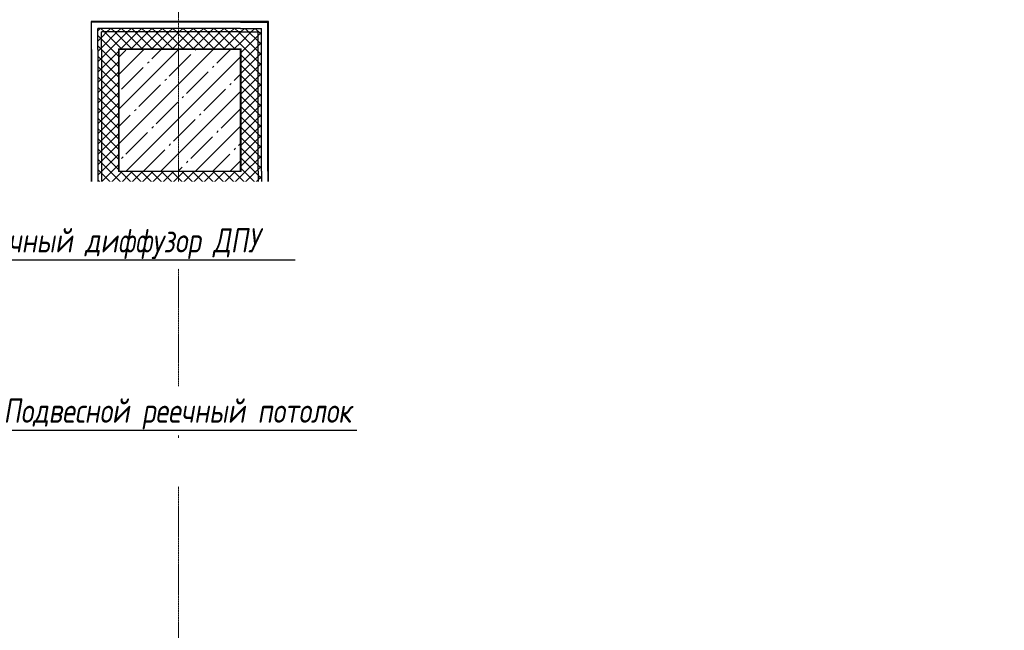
# Model space of a CAD drawing. Header units: millimetres. Extents: x -57162 to 485422, y -209335 to -9481.
# Tile 119 of 256: x 69761 to 77870, y -52220 to -47193. Entities that reach past the tile are written whole.
import ezdxf
from ezdxf import colors
from ezdxf.entities.mleader import LeaderData, LeaderLine
from ezdxf.math import Vec2, Vec3

# ---------------------------------------------------------------- set-up
doc = ezdxf.new("R2010")
doc.units = ezdxf.units.MM
for name, pattern in [('-d1-01', [1, 0, -1]), ('-D1d1-15x02', [19, 15, -2, 0, -2]), ('DASHDOT', [25.4, 12.7, -6.35, 0, -6.35])]:
    doc.linetypes.add(name, pattern=pattern)
for name, color, linetype, lineweight, true_color in [('_Разделитель помещений_', 7, '-d1-01', 5, 0x0080c0), ('dim_razv', 7, 'DASHDOT', 9, 0x183018), ('EOM vinoski', 7, 'Continuous', 5, 0x423200)]:
    doc.layers.add(name, color=color, linetype=linetype, lineweight=lineweight, true_color=true_color)
for name, color, linetype, lineweight in [('dim_pot', 128, 'Continuous', 9), ('Несущие колонны', 7, 'Continuous', 5), ('Общие ребра', 7, 'Continuous', 5), ('Оси', 7, 'Continuous', 5), ('Стены', 7, 'Continuous', 5), ('Структура _1_', 7, 'Continuous', 5), ('Термическая_воздушная прослойка _3_', 7, 'Continuous', 5)]:
    doc.layers.add(name, color=color, linetype=linetype, lineweight=lineweight)
doc.styles.add('fl_iso paper', font='isocpeur.ttf', dxfattribs={"width": 0.8, "oblique": 10})
doc.styles.add('In tre', font='isocpeur.ttf', dxfattribs={"width": 0.8, "oblique": 10})
pattern_1 = [(45, (38310.4, -126387.464), (-42.426407, 42.426407), []), (135, (38310.4, -126387.464), (-42.426407, -42.426407), [])]

# ---------------------------------------------------------------- blocks, each defined once
blk = doc.blocks.new('_DOT')
at = {"color": 0, "linetype": 'ByBlock'}
blk.add_line((-0.5, 0), (-1, 0), dxfattribs=at)
at = {"color": 0, "linetype": 'ByBlock', "const_width": 0.5}
blk.add_lwpolyline([(-0.25, 0, 1), (0.25, 0, 1)], format="xyb", close=True, dxfattribs=at)

msp = doc.modelspace()

# ---------------------------------------------------------------- hatches: boundary and pattern name
at = {"layer": 'Несущие колонны'}
h = msp.add_hatch(dxfattribs=at)
h.set_pattern_fill('FP_2', color=256, style=0, pattern_type=2)
h.set_pattern_definition([(45, (38310.4, -126387.46), (-142.5612, 142.5612), []), (45, (38452.96, -126387.46), (-142.5612, 142.5612), [252.016, -50.403, 16.764, -33.639])])
h.paths.add_polyline_path([(70579.1, -48439.1), (71579.1, -48439.1), (71579.1, -47439.1), (70579.1, -47439.1)])
at = {"layer": 'Стены'}
h = msp.add_hatch(dxfattribs=at)
h.set_pattern_fill('FP_6', color=256, style=0, pattern_type=2)
h.set_pattern_definition(pattern_1)
h.paths.add_polyline_path([(70404.1, -47294.1), (71724.1, -47294.1), (71723.3, -47264.1), (70404.1, -47264.1)])
h = msp.add_hatch(dxfattribs=at)
h.set_pattern_fill('FP_6', color=256, style=0, pattern_type=2)
h.set_pattern_definition(pattern_1)
h.paths.add_polyline_path([(71724.1, -48584.1), (71754.1, -48583.3), (71754.1, -47264.1), (71724.1, -47264.1), (71724.1, -48566.1)])
h = msp.add_hatch(dxfattribs=at)
h.set_pattern_fill('FP_6', color=256, style=0, pattern_type=2)
h.set_pattern_definition(pattern_1)
h.paths.add_polyline_path([(70404.1, -48614.1), (70434.1, -48614.1), (70434.1, -47294.1), (70404.1, -47294.9), (70404.1, -48601.2)])
h = msp.add_hatch(dxfattribs=at)
h.set_pattern_fill('FP_6', color=256, style=0, pattern_type=2)
h.set_pattern_definition(pattern_1)
h.paths.add_polyline_path([(70685.1, -47434.1), (71584.1, -47434), (71584.1, -47294.1), (70434.1, -47294.1), (70434.1, -47434.1), (70579.1, -47434.1)])
h = msp.add_hatch(dxfattribs=at)
h.set_pattern_fill('FP_6', color=256, style=0, pattern_type=2)
h.set_pattern_definition(pattern_1)
h.paths.add_polyline_path([(71584.1, -48444.1), (71724.1, -48444.1), (71724.1, -47294.1), (71584.1, -47294.1), (71584.1, -48439.1)])
h = msp.add_hatch(dxfattribs=at)
h.set_pattern_fill('FP_6', color=256, style=0, pattern_type=2)
h.set_pattern_definition(pattern_1)
h.paths.add_polyline_path([(70434.1, -48584.1), (70574.1, -48584.1), (70574.1, -47434.1), (70434.1, -47434.1), (70434.1, -48444.1)])
at = {"layer": 'Стены', "true_color": 0xf5f3ef}
for points in [[(70579.1, -47439.1), (71579.1, -47439.1), (71579.1, -47434.1), (70574.1, -47434.1), (70574.1, -47439.1)], [(71584.1, -48439.1), (71584.1, -48439), (71584.1, -47434.1), (71579.1, -47434.1), (71579.1, -48439.1)], [(70579.1, -48444.1), (70579.1, -47439.1), (70574.1, -47439.1), (70574.1, -48444.1)], [(70579.1, -48444.1), (71584.1, -48444.1), (71584.1, -48439.1), (70579.1, -48439.1)]]:
    msp.add_hatch(color=7, dxfattribs=at).paths.add_polyline_path(points)
at = {"layer": 'Стены'}
h = msp.add_hatch(dxfattribs=at)
h.set_pattern_fill('FP_6', color=256, style=0, pattern_type=2)
h.set_pattern_definition(pattern_1)
h.paths.add_polyline_path([(71579.1, -48584.1), (71724.1, -48584.1), (71724.1, -48444.1), (70574.1, -48444.1), (70574.1, -48584.1), (70685.1, -48584.1)])
h = msp.add_hatch(dxfattribs=at)
h.set_pattern_fill('FP_6', color=256, style=0, pattern_type=2)
h.set_pattern_definition(pattern_1)
h.paths.add_polyline_path([(70685.1, -48614.1), (71754.1, -48614.1), (71754.1, -48584.1), (70434.1, -48584.1), (70434.1, -48614.1), (70579.1, -48614.1)])

# ---------------------------------------------------------------- linework, layer by layer
at = {"layer": '_Разделитель помещений_'}
for p, q in [((70579.1, -47439.1), (70579.1, -48439.1)), ((71579.1, -47439.1), (70579.1, -47439.1)), ((71579.1, -48439.1), (71579.1, -47439.1)), ((70579.1, -48439.1), (71579.1, -48439.1))]:
    msp.add_line(p, q, dxfattribs=at)
at = {"layer": 'Несущие колонны', "lineweight": 25}
for p, q in [((71579.1, -47439.1), (70579.1, -47439.1)), ((70579.1, -47439.1), (70579.1, -48439.1)), ((71579.1, -48439.1), (71579.1, -47439.1)), ((70579.1, -48439.1), (71579.1, -48439.1))]:
    msp.add_line(p, q, dxfattribs=at)
at = {"layer": 'Общие ребра'}
for p, q in [((71579.1, -47434.1), (70574.1, -47434.1)), ((70574.1, -47439.1), (70574.1, -47434.1)), ((71579.1, -47434.1), (71584.1, -47434.1)), ((71584.1, -48439.1), (71584.1, -47434.1)), ((70574.1, -47439.1), (70574.1, -48444.1)), ((70579.1, -48444.1), (70574.1, -48444.1)), ((70579.1, -48444.1), (71584.1, -48444.1)), ((71584.1, -48439.1), (71584.1, -48444.1))]:
    msp.add_line(p, q, dxfattribs=at)
at = {"layer": 'Структура _1_', "lineweight": 25}
for p, q in [((71579.1, -47209.1), (70349.1, -47209.1)), ((70349.1, -47209.1), (70349.1, -47214.1)), ((70349.1, -47214.1), (70349.1, -47264.1)), ((70349.1, -47264.1), (70349.1, -47294.1)), ((71579.1, -47214.1), (70354.1, -47214.1)), ((70354.1, -47264.1), (70354.1, -47214.1)), ((70354.1, -47439.1), (70354.1, -47264.1)), ((71579.1, -47264.1), (70404.1, -47264.1)), ((70404.1, -47294.1), (70404.1, -47264.1)), ((71584.1, -47209.1), (71579.1, -47209.1)), ((71579.1, -47214.1), (71754.1, -47214.1)), ((71579.1, -47264.1), (71724.1, -47264.1)), ((71724.1, -47209.1), (71584.1, -47209.1)), ((71754.1, -47209.1), (71724.1, -47209.1)), ((71724.1, -47264.1), (71754.1, -47264.1)), ((71804.1, -47209.1), (71754.1, -47209.1)), ((71754.1, -47214.1), (71804.1, -47214.1)), ((71754.1, -48439.1), (71754.1, -47264.1)), ((71809.1, -47209.1), (71804.1, -47209.1)), ((71804.1, -48439.1), (71804.1, -47214.1)), ((71809.1, -48439.1), (71809.1, -47209.1)), ((70349.1, -47294.1), (70349.1, -47434.1)), ((70404.1, -47439.1), (70404.1, -47294.1)), ((71579.1, -47294.1), (70434.1, -47294.1)), ((70434.1, -47434.1), (70434.1, -47294.1)), ((71579.1, -47294.1), (71584.1, -47294.1)), ((71584.1, -47294.1), (71724.1, -47294.1)), ((71724.1, -48439.1), (71724.1, -47294.1)), ((70349.1, -47434.1), (70349.1, -47439.1)), ((70434.1, -47439.1), (70434.1, -47434.1)), ((70349.1, -47439.1), (70349.1, -48669.1)), ((70354.1, -47439.1), (70354.1, -48664.1)), ((70404.1, -47439.1), (70404.1, -48614.1)), ((70434.1, -47439.1), (70434.1, -48584.1)), ((71724.1, -48439.1), (71724.1, -48444.1)), ((71724.1, -48444.1), (71724.1, -48584.1)), ((71754.1, -48439.1), (71754.1, -48584.1)), ((71804.1, -48439.1), (71804.1, -48614.1)), ((71809.1, -48444.1), (71809.1, -48439.1)), ((71809.1, -48584.1), (71809.1, -48444.1)), ((70434.1, -48614.1), (70404.1, -48614.1)), ((70574.1, -48584.1), (70434.1, -48584.1)), ((70579.1, -48614.1), (70434.1, -48614.1)), ((70579.1, -48584.1), (70574.1, -48584.1)), ((70579.1, -48584.1), (71724.1, -48584.1)), ((70579.1, -48614.1), (71754.1, -48614.1)), ((71754.1, -48584.1), (71754.1, -48614.1)), ((71804.1, -48614.1), (71804.1, -48664.1)), ((71809.1, -48614.1), (71809.1, -48584.1)), ((71809.1, -48664.1), (71809.1, -48614.1)), ((70349.1, -48669.1), (70354.1, -48669.1)), ((70404.1, -48664.1), (70354.1, -48664.1)), ((70354.1, -48669.1), (70404.1, -48669.1)), ((70579.1, -48664.1), (70404.1, -48664.1)), ((70404.1, -48669.1), (70434.1, -48669.1)), ((70434.1, -48669.1), (70574.1, -48669.1)), ((70574.1, -48669.1), (70579.1, -48669.1)), ((70579.1, -48664.1), (71804.1, -48664.1)), ((70579.1, -48669.1), (71809.1, -48669.1)), ((71809.1, -48669.1), (71809.1, -48664.1))]:
    msp.add_line(p, q, dxfattribs=at)
at = {"layer": 'Термическая_воздушная прослойка _3_'}
for p, q in [((70579.1, -47439.1), (71579.1, -47439.1)), ((70579.1, -48439.1), (70579.1, -47439.1)), ((71579.1, -47439.1), (71579.1, -48439.1)), ((71579.1, -48439.1), (70579.1, -48439.1))]:
    msp.add_line(p, q, dxfattribs=at)

# ---------------------------------------------------------------- leaders
at = {"layer": 'dim_razv', "color": 0, "linetype": 'ByBlock'}
ml = msp.add_multileader_mtext('Standard', dxfattribs=at)
ml.set_content('Плитка керамогранитная под камень, 600х1200мм', style='In tre')
ml.set_leader_properties()
ml.build(insert=Vec2(0, 0))
ml.multileader.update_dxf_attribs({"text_left_attachment_type": 6, "text_right_attachment_type": 6, "dogleg_length": 1, "arrow_head_size": 0, "scale": 50})
ctx = ml.context
ctx.base_point, ctx.scale, ctx.char_height, ctx.arrow_head_size, ctx.landing_gap_size, ctx.plane_origin = Vec3(64122.2, -49631.5), 50, 200, 0, 4.5, Vec3(74621.1, -48805.2)
ctx.left_attachment, ctx.right_attachment = 6, 6
notes = []
notes.append((ctx, [(1, (1, 1, 0), (64072.2, -49631.5), (1, 0), 50, [(1, [(62529.1, -49355.5)], 0, [])])]))
ctx.mtext.insert, ctx.mtext.width, ctx.mtext.defined_height, ctx.mtext.flow_direction = Vec3(64126.7, -49391.5), 3092.716, 696.6, 5
ctx.mtext.has_bg_fill, ctx.mtext.bg_color, ctx.mtext.bg_scale_factor, ctx.mtext.bg_transparency, ctx.mtext.use_window_bg_color = 1, -1027028792, 1.5, 0, 1
for ctx, leaders in notes:
    for number, flags, end, landing, length, lines in leaders:
        leader = LeaderData()
        leader.index, (leader.has_last_leader_line, leader.has_dogleg_vector, leader.attachment_direction) = number, flags
        leader.last_leader_point, leader.dogleg_vector, leader.dogleg_length = Vec3(end), Vec3(landing), length
        for number, points, colour, breaks in lines:
            line = LeaderLine()
            line.index, line.vertices, line.color, line.breaks = number, Vec3.list(points), colors.encode_raw_color(colour), breaks
            leader.lines.append(line)
        ctx.leaders.append(leader)

# ---------------------------------------------------------------- next in the draw order: leaders
ml = msp.add_multileader_mtext('Standard', dxfattribs=at)
ml.set_content('Штукатурка, RAL7035', style='In tre')
ml.set_leader_properties()
ml.build(insert=Vec2(0, 0))
ml.multileader.update_dxf_attribs({"text_left_attachment_type": 6, "text_right_attachment_type": 6, "dogleg_length": 1, "arrow_head_size": 0, "scale": 50})
ctx = ml.context
ctx.base_point, ctx.scale, ctx.char_height, ctx.arrow_head_size, ctx.landing_gap_size, ctx.plane_origin = Vec3(56148.8, -49512.6), 50, 200, 0, 4.5, Vec3(66647.7, -48686.3)
ctx.left_attachment, ctx.right_attachment = 6, 6
notes = []
notes.append((ctx, [(1, (1, 1, 0), (56098.8, -49512.6), (1, 0), 50, [(1, [(55089.1, -48730.1)], 0, [])])]))
ctx.mtext.insert, ctx.mtext.width, ctx.mtext.defined_height, ctx.mtext.flow_direction = Vec3(56153.3, -49252.6), 3092.716, 696.6, 5
ctx.mtext.has_bg_fill, ctx.mtext.bg_color, ctx.mtext.bg_scale_factor, ctx.mtext.bg_transparency, ctx.mtext.use_window_bg_color = 1, -1027028792, 1.5, 0, 1
for ctx, leaders in notes:
    for number, flags, end, landing, length, lines in leaders:
        leader = LeaderData()
        leader.index, (leader.has_last_leader_line, leader.has_dogleg_vector, leader.attachment_direction) = number, flags
        leader.last_leader_point, leader.dogleg_vector, leader.dogleg_length = Vec3(end), Vec3(landing), length
        for number, points, colour, breaks in lines:
            line = LeaderLine()
            line.index, line.vertices, line.color, line.breaks = number, Vec3.list(points), colors.encode_raw_color(colour), breaks
            leader.lines.append(line)
        ctx.leaders.append(leader)

# ---------------------------------------------------------------- next in the draw order: linework, layer by layer
at = {"layer": 'Оси', "linetype": '-D1d1-15x02'}
msp.add_line((71069.1, -56404.3), (71069.1, -16008.3), dxfattribs=at)

# ---------------------------------------------------------------- next in the draw order: leaders
at = {"layer": 'dim_pot', "linetype": 'ByBlock'}
ml = msp.add_multileader_mtext('Standard', dxfattribs=at)
ml.set_content('Подвесной реечный потолок', color=256, style='fl_iso paper')
ml.set_leader_properties()
ml.build(insert=Vec2(0, 0))
ml.multileader.update_dxf_attribs({"text_left_attachment_type": 6, "text_right_attachment_type": 6})
ctx = ml.context
ctx.base_point, ctx.char_height, ctx.plane_origin = Vec3(69625.5, -50571.9), 200, Vec3(75851.6, -45732)
ctx.left_attachment, ctx.right_attachment = 6, 6
notes = []
notes.append((ctx, [(1, (1, 1, 0), (69617.5, -50571.9), (1, 0), 8, [(1, [(67760.9, -51172.7)], 0, [])])]))
ctx.mtext.insert, ctx.mtext.width, ctx.mtext.defined_height, ctx.mtext.flow_direction = Vec3(69627.5, -50311.9), 2882.827, 13.9, 5
ctx.mtext.has_bg_fill, ctx.mtext.bg_color, ctx.mtext.bg_scale_factor, ctx.mtext.bg_transparency, ctx.mtext.use_window_bg_color = 1, -1027028792, 1.5, 0, 1
at = {"layer": 'EOM vinoski', "linetype": 'ByBlock', "lineweight": 0}
ml = msp.add_multileader_mtext('Standard', dxfattribs=at)
ml.set_content('Розетки свободного назначения', color=256, style='fl_iso paper')
ml.set_leader_properties(lineweight=5)
ml.set_arrow_properties(name='DOT')
ml.build(insert=Vec2(0, 0))
ml.multileader.update_dxf_attribs({"has_dogleg": 0, "text_left_attachment_type": 6, "text_right_attachment_type": 6, "dogleg_length": 0.5, "arrow_head_size": 40, "scale": 40})
ctx = ml.context
ctx.base_point, ctx.scale, ctx.char_height, ctx.arrow_head_size, ctx.landing_gap_size, ctx.plane_origin = Vec3(64133.4, -49183.1), 40, 200, 40, 80, Vec3(56714, -48255.2)
ctx.left_attachment, ctx.right_attachment = 6, 6
notes.append((ctx, [(1, (1, 1, 0), (64113.4, -49183.1), (1, 0), 20, [(0, [(67224.1, -46739.1)], 0, []), (1, [(63729.1, -46739.1)], 0, [])])]))
ctx.mtext.insert, ctx.mtext.width, ctx.mtext.defined_height, ctx.mtext.line_spacing_factor, ctx.mtext.flow_direction = Vec3(64213.4, -48943.1), 2197.246, 629.7, 0.9, 5
ctx.mtext.has_bg_fill, ctx.mtext.bg_color, ctx.mtext.bg_scale_factor, ctx.mtext.bg_transparency, ctx.mtext.use_window_bg_color = 1, -1027028792, 1.5, 0, 1
for ctx, leaders in notes:
    for number, flags, end, landing, length, lines in leaders:
        leader = LeaderData()
        leader.index, (leader.has_last_leader_line, leader.has_dogleg_vector, leader.attachment_direction) = number, flags
        leader.last_leader_point, leader.dogleg_vector, leader.dogleg_length = Vec3(end), Vec3(landing), length
        for number, points, colour, breaks in lines:
            line = LeaderLine()
            line.index, line.vertices, line.color, line.breaks = number, Vec3.list(points), colors.encode_raw_color(colour), breaks
            leader.lines.append(line)
        ctx.leaders.append(leader)

# ---------------------------------------------------------------- next in the draw order: leaders
ml = msp.add_multileader_mtext('Standard', dxfattribs=at)
ml.set_content('Розетки, h=1,100 мм', color=256, style='fl_iso paper')
ml.set_leader_properties(lineweight=5)
ml.set_arrow_properties(name='DOT')
ml.build(insert=Vec2(0, 0))
ml.multileader.update_dxf_attribs({"has_dogleg": 0, "text_left_attachment_type": 6, "text_right_attachment_type": 6, "dogleg_length": 0.5, "arrow_head_size": 40, "scale": 40})
ctx = ml.context
ctx.base_point, ctx.scale, ctx.char_height, ctx.arrow_head_size, ctx.landing_gap_size, ctx.plane_origin = Vec3(59219.1, -48867.6), 40, 200, 40, 80, Vec3(52563.7, -47968.2)
ctx.left_attachment, ctx.right_attachment = 6, 6
notes = []
notes.append((ctx, [(0, (1, 1, 0), (61454.3, -48867.6), (-1, 0), 20, [(1, [(62279.1, -47839.1)], 0, [])])]))
ctx.mtext.insert, ctx.mtext.width, ctx.mtext.defined_height, ctx.mtext.line_spacing_factor, ctx.mtext.flow_direction = Vec3(59299.1, -48627.6), 2136.92, 629.7, 0.9, 5
ctx.mtext.has_bg_fill, ctx.mtext.bg_color, ctx.mtext.bg_scale_factor, ctx.mtext.bg_transparency, ctx.mtext.use_window_bg_color = 1, -1027028792, 1.5, 0, 1
ml = msp.add_multileader_mtext('Standard', dxfattribs=at)
ml.set_content('Розетки, h=1,500 мм', color=256, style='fl_iso paper')
ml.set_leader_properties(lineweight=5)
ml.set_arrow_properties(name='DOT')
ml.build(insert=Vec2(0, 0))
ml.multileader.update_dxf_attribs({"has_dogleg": 0, "text_left_attachment_type": 6, "text_right_attachment_type": 6, "dogleg_length": 0.5, "arrow_head_size": 40, "scale": 40})
ctx = ml.context
ctx.base_point, ctx.scale, ctx.char_height, ctx.arrow_head_size, ctx.landing_gap_size, ctx.plane_origin = Vec3(55573.4, -50975.8), 40, 200, 40, 80, Vec3(48918, -50076.4)
ctx.left_attachment, ctx.right_attachment = 6, 6
notes.append((ctx, [(1, (1, 1, 0), (55553.4, -50975.8), (1, 0), 20, [(1, [(55039.1, -49889.1)], 0, [])])]))
ctx.mtext.insert, ctx.mtext.width, ctx.mtext.defined_height, ctx.mtext.line_spacing_factor, ctx.mtext.flow_direction = Vec3(55653.4, -50735.8), 2136.92, 629.7, 0.9, 5
ctx.mtext.has_bg_fill, ctx.mtext.bg_color, ctx.mtext.bg_scale_factor, ctx.mtext.bg_transparency, ctx.mtext.use_window_bg_color = 1, -1027028792, 1.5, 0, 1
for ctx, leaders in notes:
    for number, flags, end, landing, length, lines in leaders:
        leader = LeaderData()
        leader.index, (leader.has_last_leader_line, leader.has_dogleg_vector, leader.attachment_direction) = number, flags
        leader.last_leader_point, leader.dogleg_vector, leader.dogleg_length = Vec3(end), Vec3(landing), length
        for number, points, colour, breaks in lines:
            line = LeaderLine()
            line.index, line.vertices, line.color, line.breaks = number, Vec3.list(points), colors.encode_raw_color(colour), breaks
            leader.lines.append(line)
        ctx.leaders.append(leader)

# ---------------------------------------------------------------- next in the draw order: leaders
at = {"layer": 'dim_pot', "color": 18, "linetype": 'ByBlock', "true_color": 0x000000}
ml = msp.add_multileader_mtext('Standard', dxfattribs=at)
ml.set_content('Потолочный диффузор ДПУ', color=(0, 0, 0), style='fl_iso paper')
ml.set_leader_properties()
ml.build(insert=Vec2(0, 0))
ml.multileader.update_dxf_attribs({"text_left_attachment_type": 6, "text_right_attachment_type": 6})
ctx = ml.context
ctx.base_point, ctx.char_height, ctx.plane_origin = Vec3(68982.6, -49169.6), 200, Vec3(71347.2, -43090.6)
ctx.left_attachment, ctx.right_attachment = 6, 6
notes = []
notes.append((ctx, [(0, (1, 1, 0), (68900.6, -49169.6), (1, 0), 82, [(1, [(66373.3, -45748.8), (64702.1, -48458)], 0, [])])]))
ctx.mtext.insert, ctx.mtext.width, ctx.mtext.flow_direction = Vec3(68984.6, -48909.6), 3078.218, 5
for ctx, leaders in notes:
    for number, flags, end, landing, length, lines in leaders:
        leader = LeaderData()
        leader.index, (leader.has_last_leader_line, leader.has_dogleg_vector, leader.attachment_direction) = number, flags
        leader.last_leader_point, leader.dogleg_vector, leader.dogleg_length = Vec3(end), Vec3(landing), length
        for number, points, colour, breaks in lines:
            line = LeaderLine()
            line.index, line.vertices, line.color, line.breaks = number, Vec3.list(points), colors.encode_raw_color(colour), breaks
            leader.lines.append(line)
        ctx.leaders.append(leader)

doc.saveas('drawing.dxf')
